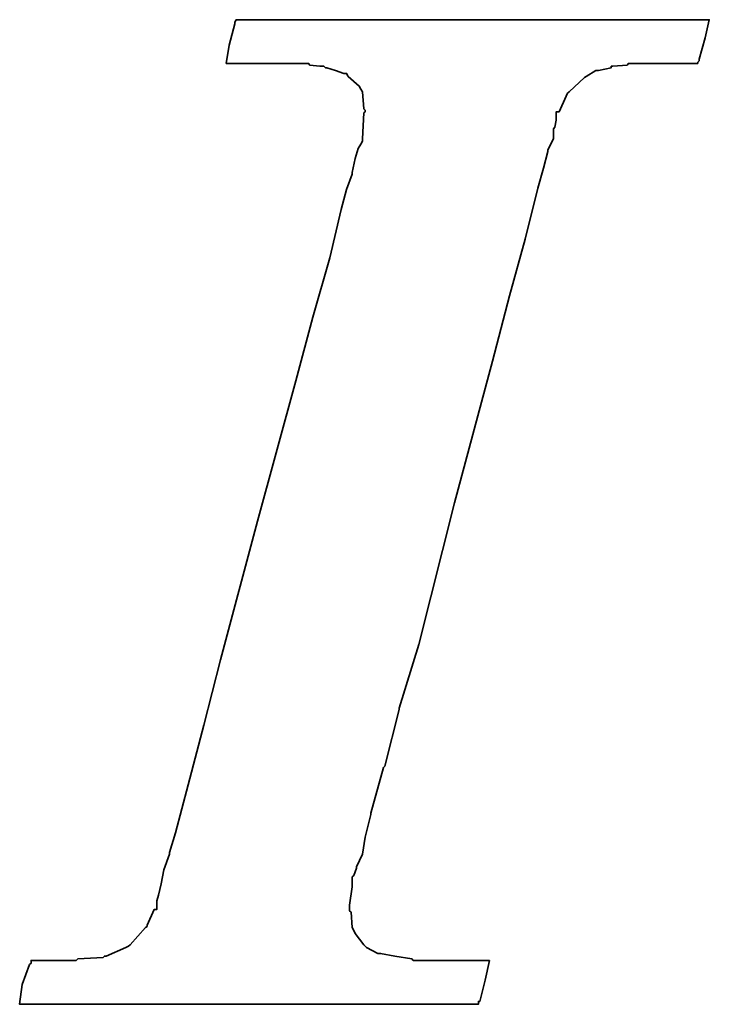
# Model space of a CAD drawing. Extents: x 629 to 797, y 78 to 153.
# Tile 30 of 48: x 764.22 to 765.48, y 112.15 to 113.95. Entities that reach past the tile are written whole.
import ezdxf

# ---------------------------------------------------------------- set-up
doc = ezdxf.new("R2010")
doc.units = 0
doc.header["$LTSCALE"] = 2
doc.header["$MEASUREMENT"] = 0
doc.layers.add('DIM', color=4, linetype='CONTINUOUS')
doc.layers.add('layer 1', color=7, linetype='CONTINUOUS')

# ---------------------------------------------------------------- blocks, each defined once
blk = doc.blocks.new('TBI MOTION logo(完整正式版)')
at = {"layer": 'layer 1', "color": 22, "lineweight": 35}
blk.add_open_spline([(-40.59125, -7.94375), (-40.59125, -7.94375), (-40.97375, -7.94375), (-40.97375, -7.94375), (-40.97375, -7.94375), (-40.97375, -7.94375), (-41.38125, -7.94375), (-41.38125, -7.94375), (-41.38125, -7.94375), (-41.38125, -7.94375), (-41.54875, -7.94375), (-41.54875, -7.94375), (-41.54875, -7.94375), (-41.54875, -7.94375), (-41.59875, -7.94375), (-41.59875, -7.94375), (-41.59875, -7.94375), (-41.59875, -7.94375), (-41.88375, -7.94375), (-41.88375, -7.94375), (-41.88375, -7.94375), (-41.88375, -7.94375), (-41.90875, -7.91875), (-41.90875, -7.91875), (-41.90875, -7.91875), (-41.90875, -7.91875), (-42.19875, -7.87125), (-42.19875, -7.87125), (-42.19875, -7.87125), (-42.19875, -7.87125), (-42.43875, -7.82375), (-42.43875, -7.82375), (-42.43875, -7.82375), (-42.43875, -7.82375), (-42.45875, -7.82375), (-42.45875, -7.82375), (-42.45875, -7.82375), (-42.45875, -7.82375), (-42.48625, -7.82375), (-42.48625, -7.82375), (-42.48625, -7.82375), (-42.48625, -7.82375), (-42.67625, -7.72375), (-42.67625, -7.72375), (-42.67625, -7.72375), (-42.67625, -7.72375), (-42.70125, -7.70375), (-42.70125, -7.70375), (-42.70125, -7.70375), (-42.70125, -7.70375), (-42.72375, -7.67875), (-42.72375, -7.67875), (-42.72375, -7.67875), (-42.72375, -7.67875), (-42.86875, -7.48875), (-42.86875, -7.48875), (-42.86875, -7.48875), (-42.86875, -7.48875), (-42.89375, -7.43875), (-42.89375, -7.43875), (-42.89375, -7.43875), (-42.89375, -7.43875), (-42.91875, -7.38875), (-42.91875, -7.38875), (-42.91875, -7.38875), (-42.91875, -7.38875), (-42.93875, -7.12875), (-42.93875, -7.12875), (-42.93875, -7.12875), (-42.93875, -7.12875), (-42.96375, -7.10375), (-42.96375, -7.10375), (-42.96375, -7.10375), (-42.96375, -7.10375), (-42.96375, -7.05375), (-42.96375, -7.05375), (-42.96375, -7.05375), (-42.96375, -7.05375), (-42.96375, -7.00875), (-42.96375, -7.00875), (-42.96375, -7.00875), (-42.96375, -7.00875), (-42.91875, -6.69625), (-42.91875, -6.69625), (-42.91875, -6.69625), (-42.91875, -6.69625), (-42.91875, -6.62375), (-42.91875, -6.62375), (-42.91875, -6.62375), (-42.91875, -6.62375), (-42.91875, -6.59625), (-42.91875, -6.59625), (-42.91875, -6.59625), (-42.91875, -6.59625), (-42.91875, -6.57375), (-42.91875, -6.57375), (-42.91875, -6.57375), (-42.91875, -6.57375), (-42.91875, -6.52875), (-42.91875, -6.52875), (-42.91875, -6.52875), (-42.91875, -6.52875), (-42.89375, -6.50375), (-42.89375, -6.50375), (-42.89375, -6.50375), (-42.89375, -6.50375), (-42.84375, -6.38375), (-42.84375, -6.38375), (-42.84375, -6.38375), (-42.84375, -6.38375), (-42.84375, -6.35875), (-42.84375, -6.35875), (-42.84375, -6.35875), (-42.84375, -6.35875), (-42.74625, -6.14375), (-42.74625, -6.14375), (-42.74625, -6.14375), (-42.74625, -6.14375), (-42.70125, -5.85375), (-42.70125, -5.85375), (-42.70125, -5.85375), (-42.70125, -5.85375), (-42.60375, -5.47125), (-42.60375, -5.47125), (-42.60375, -5.47125), (-42.60375, -5.47125), (-42.60375, -5.44875), (-42.60375, -5.44875), (-42.60375, -5.44875), (-42.60375, -5.44875), (-42.38875, -4.67875), (-42.38875, -4.67875), (-42.38875, -4.67875), (-42.38875, -4.67875), (-42.36375, -4.65375), (-42.36375, -4.65375), (-42.36375, -4.65375), (-42.36375, -4.65375), (-42.12375, -3.69625), (-42.12375, -3.69625), (-42.12375, -3.69625), (-42.12375, -3.69625), (-42.12375, -3.67374), (-42.12375, -3.67374), (-42.12375, -3.67374), (-42.12375, -3.67374), (-41.78875, -2.59374), (-41.78875, -2.59374), (-41.78875, -2.59374), (-41.78875, -2.59374), (-41.18875, -0.19375), (-41.18875, -0.19375), (-41.18875, -0.19375), (-41.18875, -0.19375), (-40.54375, 2.20624), (-40.54375, 2.20624), (-40.54375, 2.20624), (-40.54375, 2.20624), (-40.25375, 3.30875), (-40.25375, 3.30875), (-40.25375, 3.30875), (-40.25375, 3.30875), (-39.98875, 4.27125), (-39.98875, 4.27125), (-39.98875, 4.27125), (-39.98875, 4.27125), (-39.77375, 5.13125), (-39.77375, 5.13125), (-39.77375, 5.13125), (-39.77375, 5.13125), (-39.67875, 5.47125), (-39.67875, 5.47125), (-39.67875, 5.47125), (-39.67875, 5.47125), (-39.60375, 5.75625), (-39.60375, 5.75625), (-39.60375, 5.75625), (-39.60375, 5.75625), (-39.60375, 5.78125), (-39.60375, 5.78125), (-39.60375, 5.78125), (-39.60375, 5.78125), (-39.50875, 5.97125), (-39.50875, 5.97125), (-39.50875, 5.97125), (-39.50875, 5.97125), (-39.50875, 6.13875), (-39.50875, 6.13875), (-39.50875, 6.13875), (-39.50875, 6.13875), (-39.48625, 6.16625), (-39.48625, 6.16625), (-39.48625, 6.16625), (-39.48625, 6.16625), (-39.46125, 6.28625), (-39.46125, 6.28625), (-39.46125, 6.28625), (-39.46125, 6.28625), (-39.46125, 6.42625), (-39.46125, 6.42625), (-39.46125, 6.42625), (-39.46125, 6.42625), (-39.41375, 6.42625), (-39.41375, 6.42625), (-39.41375, 6.42625), (-39.41375, 6.42625), (-39.29375, 6.69125), (-39.29375, 6.69125), (-39.29375, 6.69125), (-39.29375, 6.69125), (-39.26875, 6.74125), (-39.26875, 6.74125), (-39.26875, 6.74125), (-39.26875, 6.74125), (-39.24375, 6.76625), (-39.24375, 6.76625), (-39.24375, 6.76625), (-39.24375, 6.76625), (-38.98375, 7.00624), (-38.98375, 7.00624), (-38.98375, 7.00624), (-38.98375, 7.00624), (-38.95625, 7.02624), (-38.95625, 7.02624), (-38.95625, 7.02624), (-38.95625, 7.02624), (-38.78875, 7.12624), (-38.78875, 7.12624), (-38.78875, 7.12624), (-38.78875, 7.12624), (-38.76375, 7.12624), (-38.76375, 7.12624), (-38.76375, 7.12624), (-38.76375, 7.12624), (-38.74375, 7.12624), (-38.74375, 7.12624), (-38.74375, 7.12624), (-38.74375, 7.12624), (-38.52875, 7.17125), (-38.52875, 7.17125), (-38.52875, 7.17125), (-38.52875, 7.17125), (-38.52875, 7.19624), (-38.52875, 7.19624), (-38.52875, 7.19624), (-38.52875, 7.19624), (-38.50375, 7.19624), (-38.50375, 7.19624), (-38.50375, 7.19624), (-38.50375, 7.19624), (-38.26125, 7.21875), (-38.26125, 7.21875), (-38.26125, 7.21875), (-38.26125, 7.21875), (-38.23875, 7.24624), (-38.23875, 7.24624), (-38.23875, 7.24624), (-38.23875, 7.24624), (-38.21625, 7.24624), (-38.21625, 7.24624), (-38.21625, 7.24624), (-38.21625, 7.24624), (-38.18875, 7.24624), (-38.18875, 7.24624), (-38.18875, 7.24624), (-38.18875, 7.24624), (-37.90375, 7.24624), (-37.90375, 7.24624), (-37.90375, 7.24624), (-37.90375, 7.24624), (-37.85375, 7.24624), (-37.85375, 7.24624), (-37.85375, 7.24624), (-37.85375, 7.24624), (-37.75875, 7.24624), (-37.75875, 7.24624), (-37.75875, 7.24624), (-37.75875, 7.24624), (-37.42375, 7.24624), (-37.42375, 7.24624), (-37.42375, 7.24624), (-37.42375, 7.24624), (-37.08875, 7.24624), (-37.08875, 7.24624), (-37.08875, 7.24624), (-37.08875, 7.24624), (-37.06375, 7.24624), (-37.06375, 7.24624), (-37.06375, 7.24624), (-37.06375, 7.24624), (-37.06375, 7.26624), (-37.06375, 7.26624), (-37.06375, 7.26624), (-37.06375, 7.26624), (-37.03875, 7.29125), (-37.03875, 7.29125), (-37.03875, 7.29125), (-37.03875, 7.29125), (-37.03875, 7.31625), (-37.03875, 7.31625), (-37.03875, 7.31625), (-37.03875, 7.31625), (-36.94125, 7.67625), (-36.94125, 7.67625), (-36.94125, 7.67625), (-36.94125, 7.67625), (-36.86875, 7.98625), (-36.86875, 7.98625), (-36.86875, 7.98625), (-36.86875, 7.98625), (-36.98875, 7.98625), (-36.98875, 7.98625), (-36.98875, 7.98625), (-36.98875, 7.98625), (-37.42375, 7.98625), (-37.42375, 7.98625), (-37.42375, 7.98625), (-37.42375, 7.98625), (-37.94875, 7.98625), (-37.94875, 7.98625), (-37.94875, 7.98625), (-37.94875, 7.98625), (-38.57375, 7.98625), (-38.57375, 7.98625), (-38.57375, 7.98625), (-38.57375, 7.98625), (-39.29375, 7.98625), (-39.29375, 7.98625), (-39.29375, 7.98625), (-39.29375, 7.98625), (-40.82875, 7.98625), (-40.82875, 7.98625), (-40.82875, 7.98625), (-40.82875, 7.98625), (-42.36375, 7.98625), (-42.36375, 7.98625), (-42.36375, 7.98625), (-42.36375, 7.98625), (-43.08375, 7.98625), (-43.08375, 7.98625), (-43.08375, 7.98625), (-43.08375, 7.98625), (-43.70875, 7.98625), (-43.70875, 7.98625), (-43.70875, 7.98625), (-43.70875, 7.98625), (-44.23375, 7.98625), (-44.23375, 7.98625), (-44.23375, 7.98625), (-44.23375, 7.98625), (-44.66875, 7.98625), (-44.66875, 7.98625), (-44.66875, 7.98625), (-44.66875, 7.98625), (-44.88375, 7.98625), (-44.88375, 7.98625), (-44.88375, 7.98625), (-44.88375, 7.98625), (-44.90875, 7.94125), (-44.90875, 7.94125), (-44.90875, 7.94125), (-44.90875, 7.94125), (-44.90875, 7.91625), (-44.90875, 7.91625), (-44.90875, 7.91625), (-44.90875, 7.91625), (-45.00375, 7.55625), (-45.00375, 7.55625), (-45.00375, 7.55625), (-45.00375, 7.55625), (-45.05375, 7.24624), (-45.05375, 7.24624), (-45.05375, 7.24624), (-45.05375, 7.24624), (-44.61875, 7.24624), (-44.61875, 7.24624), (-44.61875, 7.24624), (-44.61875, 7.24624), (-44.11375, 7.24624), (-44.11375, 7.24624), (-44.11375, 7.24624), (-44.11375, 7.24624), (-43.99375, 7.24624), (-43.99375, 7.24624), (-43.99375, 7.24624), (-43.99375, 7.24624), (-43.94625, 7.24624), (-43.94625, 7.24624), (-43.94625, 7.24624), (-43.94625, 7.24624), (-43.92374, 7.24624), (-43.92374, 7.24624), (-43.92374, 7.24624), (-43.92374, 7.24624), (-43.65875, 7.24624), (-43.65875, 7.24624), (-43.65875, 7.24624), (-43.65875, 7.24624), (-43.63875, 7.21875), (-43.63875, 7.21875), (-43.63875, 7.21875), (-43.63875, 7.21875), (-43.46875, 7.19624), (-43.46875, 7.19624), (-43.46875, 7.19624), (-43.46875, 7.19624), (-43.39875, 7.19624), (-43.39875, 7.19624), (-43.39875, 7.19624), (-43.39875, 7.19624), (-43.37125, 7.17125), (-43.37125, 7.17125), (-43.37125, 7.17125), (-43.37125, 7.17125), (-43.34875, 7.17125), (-43.34875, 7.17125), (-43.34875, 7.17125), (-43.34875, 7.17125), (-43.20375, 7.12624), (-43.20375, 7.12624), (-43.20375, 7.12624), (-43.20375, 7.12624), (-43.05875, 7.07624), (-43.05875, 7.07624), (-43.05875, 7.07624), (-43.05875, 7.07624), (-43.01375, 7.07624), (-43.01375, 7.07624), (-43.01375, 7.07624), (-43.01375, 7.07624), (-42.98875, 7.02624), (-42.98875, 7.02624), (-42.98875, 7.02624), (-42.98875, 7.02624), (-42.79875, 6.86125), (-42.79875, 6.86125), (-42.79875, 6.86125), (-42.79875, 6.86125), (-42.77375, 6.81125), (-42.77375, 6.81125), (-42.77375, 6.81125), (-42.77375, 6.81125), (-42.74625, 6.76625), (-42.74625, 6.76625), (-42.74625, 6.76625), (-42.74625, 6.76625), (-42.72375, 6.47625), (-42.72375, 6.47625), (-42.72375, 6.47625), (-42.72375, 6.47625), (-42.70125, 6.45124), (-42.70125, 6.45124), (-42.70125, 6.45124), (-42.70125, 6.45124), (-42.70125, 6.42625), (-42.70125, 6.42625), (-42.70125, 6.42625), (-42.70125, 6.42625), (-42.72375, 6.40625), (-42.72375, 6.40625), (-42.72375, 6.40625), (-42.72375, 6.40625), (-42.74625, 5.97125), (-42.74625, 5.97125), (-42.74625, 5.97125), (-42.74625, 5.97125), (-42.74625, 5.94625), (-42.74625, 5.94625), (-42.74625, 5.94625), (-42.74625, 5.94625), (-42.74625, 5.92625), (-42.74625, 5.92625), (-42.74625, 5.92625), (-42.74625, 5.92625), (-42.77375, 5.87625), (-42.77375, 5.87625), (-42.77375, 5.87625), (-42.77375, 5.87625), (-42.81875, 5.80625), (-42.81875, 5.80625), (-42.81875, 5.80625), (-42.81875, 5.80625), (-42.86875, 5.63625), (-42.86875, 5.63625), (-42.86875, 5.63625), (-42.86875, 5.63625), (-42.91875, 5.39625), (-42.91875, 5.39625), (-42.91875, 5.39625), (-42.91875, 5.39625), (-42.91875, 5.37124), (-42.91875, 5.37124), (-42.91875, 5.37124), (-42.91875, 5.37124), (-43.01375, 5.10874), (-43.01375, 5.10874), (-43.01375, 5.10874), (-43.01375, 5.10874), (-43.10875, 4.77124), (-43.10875, 4.77124), (-43.10875, 4.77124), (-43.10875, 4.77124), (-43.29875, 3.95625), (-43.29875, 3.95625), (-43.29875, 3.95625), (-43.29875, 3.95625), (-43.58875, 2.95125), (-43.58875, 2.95125), (-43.58875, 2.95125), (-43.58875, 2.95125), (-43.87375, 1.87125), (-43.87375, 1.87125), (-43.87375, 1.87125), (-43.87375, 1.87125), (-44.52625, -0.50374), (-44.52625, -0.50374), (-44.52625, -0.50374), (-44.52625, -0.50374), (-45.14875, -2.85375), (-45.14875, -2.85375), (-45.14875, -2.85375), (-45.14875, -2.85375), (-45.43375, -3.95875), (-45.43375, -3.95875), (-45.43375, -3.95875), (-45.43375, -3.95875), (-45.69875, -4.96875), (-45.69875, -4.96875), (-45.69875, -4.96875), (-45.69875, -4.96875), (-45.91375, -5.78375), (-45.91375, -5.78375), (-45.91375, -5.78375), (-45.91375, -5.78375), (-46.01375, -6.11875), (-46.01375, -6.11875), (-46.01375, -6.11875), (-46.01375, -6.11875), (-46.01375, -6.14375), (-46.01375, -6.14375), (-46.01375, -6.14375), (-46.01375, -6.14375), (-46.10875, -6.40875), (-46.10875, -6.40875), (-46.10875, -6.40875), (-46.10875, -6.40875), (-46.15375, -6.64875), (-46.15375, -6.64875), (-46.15375, -6.64875), (-46.15375, -6.64875), (-46.20375, -6.83875), (-46.20375, -6.83875), (-46.20375, -6.83875), (-46.20375, -6.83875), (-46.22875, -6.93375), (-46.22875, -6.93375), (-46.22875, -6.93375), (-46.22875, -6.93375), (-46.22875, -7.07875), (-46.22875, -7.07875), (-46.22875, -7.07875), (-46.22875, -7.07875), (-46.27375, -7.07875), (-46.27375, -7.07875), (-46.27375, -7.07875), (-46.27375, -7.07875), (-46.39375, -7.34375), (-46.39375, -7.34375), (-46.39375, -7.34375), (-46.39375, -7.34375), (-46.39375, -7.36875), (-46.39375, -7.36875), (-46.39375, -7.36875), (-46.39375, -7.36875), (-46.42125, -7.38875), (-46.42125, -7.38875), (-46.42125, -7.38875), (-46.42125, -7.38875), (-46.68375, -7.67875), (-46.68375, -7.67875), (-46.68375, -7.67875), (-46.68375, -7.67875), (-46.70875, -7.70375), (-46.70875, -7.70375), (-46.70875, -7.70375), (-46.70875, -7.70375), (-46.75375, -7.72375), (-46.75375, -7.72375), (-46.75375, -7.72375), (-46.75375, -7.72375), (-47.08875, -7.87125), (-47.08875, -7.87125), (-47.08875, -7.87125), (-47.08875, -7.87125), (-47.11625, -7.87125), (-47.11625, -7.87125), (-47.11625, -7.87125), (-47.11625, -7.87125), (-47.13875, -7.89375), (-47.13875, -7.89375), (-47.13875, -7.89375), (-47.13875, -7.89375), (-47.56875, -7.91875), (-47.56875, -7.91875), (-47.56875, -7.91875), (-47.56875, -7.91875), (-47.59625, -7.94375), (-47.59625, -7.94375), (-47.59625, -7.94375), (-47.59625, -7.94375), (-47.64375, -7.94375), (-47.64375, -7.94375), (-47.64375, -7.94375), (-47.64375, -7.94375), (-47.73625, -7.94375), (-47.73625, -7.94375), (-47.73625, -7.94375), (-47.73625, -7.94375), (-48.07375, -7.94375), (-48.07375, -7.94375), (-48.07375, -7.94375), (-48.07375, -7.94375), (-48.36125, -7.94375), (-48.36125, -7.94375), (-48.36125, -7.94375), (-48.36125, -7.94375), (-48.36125, -7.96625), (-48.36125, -7.96625), (-48.36125, -7.96625), (-48.36125, -7.96625), (-48.36125, -7.99125), (-48.36125, -7.99125), (-48.36125, -7.99125), (-48.36125, -7.99125), (-48.38875, -8.01375), (-48.38875, -8.01375), (-48.38875, -8.01375), (-48.38875, -8.01375), (-48.50875, -8.34875), (-48.50875, -8.34875), (-48.50875, -8.34875), (-48.50875, -8.34875), (-48.55375, -8.68625), (-48.55375, -8.68625), (-48.55375, -8.68625), (-48.55375, -8.68625), (-48.45875, -8.68625), (-48.45875, -8.68625), (-48.45875, -8.68625), (-48.45875, -8.68625), (-48.07375, -8.68625), (-48.07375, -8.68625), (-48.07375, -8.68625), (-48.07375, -8.68625), (-47.52375, -8.68625), (-47.52375, -8.68625), (-47.52375, -8.68625), (-47.52375, -8.68625), (-46.92375, -8.68625), (-46.92375, -8.68625), (-46.92375, -8.68625), (-46.92375, -8.68625), (-46.25375, -8.68625), (-46.25375, -8.68625), (-46.25375, -8.68625), (-46.25375, -8.68625), (-46.20375, -8.68625), (-46.20375, -8.68625), (-46.20375, -8.68625), (-46.20375, -8.68625), (-44.71375, -8.68625), (-44.71375, -8.68625), (-44.71375, -8.68625), (-44.71375, -8.68625), (-43.22875, -8.68625), (-43.22875, -8.68625), (-43.22875, -8.68625), (-43.22875, -8.68625), (-42.55875, -8.68625), (-42.55875, -8.68625), (-42.55875, -8.68625), (-42.55875, -8.68625), (-42.50875, -8.68625), (-42.50875, -8.68625), (-42.50875, -8.68625), (-42.50875, -8.68625), (-41.93375, -8.68625), (-41.93375, -8.68625), (-41.93375, -8.68625), (-41.93375, -8.68625), (-41.38125, -8.68625), (-41.38125, -8.68625), (-41.38125, -8.68625), (-41.38125, -8.68625), (-40.97375, -8.68625), (-40.97375, -8.68625), (-40.97375, -8.68625), (-40.97375, -8.68625), (-40.78125, -8.68625), (-40.78125, -8.68625), (-40.78125, -8.68625), (-40.78125, -8.68625), (-40.78125, -8.63875), (-40.78125, -8.63875), (-40.78125, -8.63875), (-40.78125, -8.63875), (-40.75875, -8.63875), (-40.75875, -8.63875), (-40.75875, -8.63875), (-40.75875, -8.63875), (-40.66375, -8.27875), (-40.66375, -8.27875), (-40.66375, -8.27875), (-40.66375, -8.27875), (-40.59125, -7.94375), (-40.59125, -7.94375)], degree=3, knots=[0, 0, 0, 0, 0.00558659, 0.00558659, 0.00558659, 0.00558659, 0.01117318, 0.01117318, 0.01117318, 0.01117318, 0.01675978, 0.01675978, 0.01675978, 0.01675978, 0.02234637, 0.02234637, 0.02234637, 0.02234637, 0.02793296, 0.02793296, 0.02793296, 0.02793296, 0.03351955, 0.03351955, 0.03351955, 0.03351955, 0.03910615, 0.03910615, 0.03910615, 0.03910615, 0.04469274, 0.04469274, 0.04469274, 0.04469274, 0.05027933, 0.05027933, 0.05027933, 0.05027933, 0.05586592, 0.05586592, 0.05586592, 0.05586592, 0.06145251, 0.06145251, 0.06145251, 0.06145251, 0.06703911, 0.06703911, 0.06703911, 0.06703911, 0.0726257, 0.0726257, 0.0726257, 0.0726257, 0.07821229, 0.07821229, 0.07821229, 0.07821229, 0.08379888, 0.08379888, 0.08379888, 0.08379888, 0.08938547, 0.08938547, 0.08938547, 0.08938547, 0.09497207, 0.09497207, 0.09497207, 0.09497207, 0.10055866, 0.10055866, 0.10055866, 0.10055866, 0.10614525, 0.10614525, 0.10614525, 0.10614525, 0.11173184, 0.11173184, 0.11173184, 0.11173184, 0.11731844, 0.11731844, 0.11731844, 0.11731844, 0.12290503, 0.12290503, 0.12290503, 0.12290503, 0.12849162, 0.12849162, 0.12849162, 0.12849162, 0.13407821, 0.13407821, 0.13407821, 0.13407821, 0.1396648, 0.1396648, 0.1396648, 0.1396648, 0.1452514, 0.1452514, 0.1452514, 0.1452514, 0.15083799, 0.15083799, 0.15083799, 0.15083799, 0.15642458, 0.15642458, 0.15642458, 0.15642458, 0.16201117, 0.16201117, 0.16201117, 0.16201117, 0.16759777, 0.16759777, 0.16759777, 0.16759777, 0.17318436, 0.17318436, 0.17318436, 0.17318436, 0.17877095, 0.17877095, 0.17877095, 0.17877095, 0.18435754, 0.18435754, 0.18435754, 0.18435754, 0.18994413, 0.18994413, 0.18994413, 0.18994413, 0.19553073, 0.19553073, 0.19553073, 0.19553073, 0.20111732, 0.20111732, 0.20111732, 0.20111732, 0.20670391, 0.20670391, 0.20670391, 0.20670391, 0.2122905, 0.2122905, 0.2122905, 0.2122905, 0.21787709, 0.21787709, 0.21787709, 0.21787709, 0.22346369, 0.22346369, 0.22346369, 0.22346369, 0.22905028, 0.22905028, 0.22905028, 0.22905028, 0.23463687, 0.23463687, 0.23463687, 0.23463687, 0.24022346, 0.24022346, 0.24022346, 0.24022346, 0.24581006, 0.24581006, 0.24581006, 0.24581006, 0.25139665, 0.25139665, 0.25139665, 0.25139665, 0.25698324, 0.25698324, 0.25698324, 0.25698324, 0.26256983, 0.26256983, 0.26256983, 0.26256983, 0.26815642, 0.26815642, 0.26815642, 0.26815642, 0.27374302, 0.27374302, 0.27374302, 0.27374302, 0.27932961, 0.27932961, 0.27932961, 0.27932961, 0.2849162, 0.2849162, 0.2849162, 0.2849162, 0.29050279, 0.29050279, 0.29050279, 0.29050279, 0.29608939, 0.29608939, 0.29608939, 0.29608939, 0.30167598, 0.30167598, 0.30167598, 0.30167598, 0.30726257, 0.30726257, 0.30726257, 0.30726257, 0.31284916, 0.31284916, 0.31284916, 0.31284916, 0.31843575, 0.31843575, 0.31843575, 0.31843575, 0.32402235, 0.32402235, 0.32402235, 0.32402235, 0.32960894, 0.32960894, 0.32960894, 0.32960894, 0.33519553, 0.33519553, 0.33519553, 0.33519553, 0.34078212, 0.34078212, 0.34078212, 0.34078212, 0.34636872, 0.34636872, 0.34636872, 0.34636872, 0.35195531, 0.35195531, 0.35195531, 0.35195531, 0.3575419, 0.3575419, 0.3575419, 0.3575419, 0.36312849, 0.36312849, 0.36312849, 0.36312849, 0.36871508, 0.36871508, 0.36871508, 0.36871508, 0.37430168, 0.37430168, 0.37430168, 0.37430168, 0.37988827, 0.37988827, 0.37988827, 0.37988827, 0.38547486, 0.38547486, 0.38547486, 0.38547486, 0.39106145, 0.39106145, 0.39106145, 0.39106145, 0.39664804, 0.39664804, 0.39664804, 0.39664804, 0.40223464, 0.40223464, 0.40223464, 0.40223464, 0.40782123, 0.40782123, 0.40782123, 0.40782123, 0.41340782, 0.41340782, 0.41340782, 0.41340782, 0.41899441, 0.41899441, 0.41899441, 0.41899441, 0.42458101, 0.42458101, 0.42458101, 0.42458101, 0.4301676, 0.4301676, 0.4301676, 0.4301676, 0.43575419, 0.43575419, 0.43575419, 0.43575419, 0.44134078, 0.44134078, 0.44134078, 0.44134078, 0.44692737, 0.44692737, 0.44692737, 0.44692737, 0.45251397, 0.45251397, 0.45251397, 0.45251397, 0.45810056, 0.45810056, 0.45810056, 0.45810056, 0.46368715, 0.46368715, 0.46368715, 0.46368715, 0.46927374, 0.46927374, 0.46927374, 0.46927374, 0.47486034, 0.47486034, 0.47486034, 0.47486034, 0.48044693, 0.48044693, 0.48044693, 0.48044693, 0.48603352, 0.48603352, 0.48603352, 0.48603352, 0.49162011, 0.49162011, 0.49162011, 0.49162011, 0.4972067, 0.4972067, 0.4972067, 0.4972067, 0.5027933, 0.5027933, 0.5027933, 0.5027933, 0.50837989, 0.50837989, 0.50837989, 0.50837989, 0.51396648, 0.51396648, 0.51396648, 0.51396648, 0.51955307, 0.51955307, 0.51955307, 0.51955307, 0.52513966, 0.52513966, 0.52513966, 0.52513966, 0.53072626, 0.53072626, 0.53072626, 0.53072626, 0.53631285, 0.53631285, 0.53631285, 0.53631285, 0.54189944, 0.54189944, 0.54189944, 0.54189944, 0.54748603, 0.54748603, 0.54748603, 0.54748603, 0.55307263, 0.55307263, 0.55307263, 0.55307263, 0.55865922, 0.55865922, 0.55865922, 0.55865922, 0.56424581, 0.56424581, 0.56424581, 0.56424581, 0.5698324, 0.5698324, 0.5698324, 0.5698324, 0.57541899, 0.57541899, 0.57541899, 0.57541899, 0.58100559, 0.58100559, 0.58100559, 0.58100559, 0.58659218, 0.58659218, 0.58659218, 0.58659218, 0.59217877, 0.59217877, 0.59217877, 0.59217877, 0.59776536, 0.59776536, 0.59776536, 0.59776536, 0.60335196, 0.60335196, 0.60335196, 0.60335196, 0.60893855, 0.60893855, 0.60893855, 0.60893855, 0.61452514, 0.61452514, 0.61452514, 0.61452514, 0.62011173, 0.62011173, 0.62011173, 0.62011173, 0.62569832, 0.62569832, 0.62569832, 0.62569832, 0.63128492, 0.63128492, 0.63128492, 0.63128492, 0.63687151, 0.63687151, 0.63687151, 0.63687151, 0.6424581, 0.6424581, 0.6424581, 0.6424581, 0.64804469, 0.64804469, 0.64804469, 0.64804469, 0.65363128, 0.65363128, 0.65363128, 0.65363128, 0.65921788, 0.65921788, 0.65921788, 0.65921788, 0.66480447, 0.66480447, 0.66480447, 0.66480447, 0.67039106, 0.67039106, 0.67039106, 0.67039106, 0.67597765, 0.67597765, 0.67597765, 0.67597765, 0.68156425, 0.68156425, 0.68156425, 0.68156425, 0.68715084, 0.68715084, 0.68715084, 0.68715084, 0.69273743, 0.69273743, 0.69273743, 0.69273743, 0.69832402, 0.69832402, 0.69832402, 0.69832402, 0.70391061, 0.70391061, 0.70391061, 0.70391061, 0.70949721, 0.70949721, 0.70949721, 0.70949721, 0.7150838, 0.7150838, 0.7150838, 0.7150838, 0.72067039, 0.72067039, 0.72067039, 0.72067039, 0.72625698, 0.72625698, 0.72625698, 0.72625698, 0.73184358, 0.73184358, 0.73184358, 0.73184358, 0.73743017, 0.73743017, 0.73743017, 0.73743017, 0.74301676, 0.74301676, 0.74301676, 0.74301676, 0.74860335, 0.74860335, 0.74860335, 0.74860335, 0.75418994, 0.75418994, 0.75418994, 0.75418994, 0.75977654, 0.75977654, 0.75977654, 0.75977654, 0.76536313, 0.76536313, 0.76536313, 0.76536313, 0.77094972, 0.77094972, 0.77094972, 0.77094972, 0.77653631, 0.77653631, 0.77653631, 0.77653631, 0.78212291, 0.78212291, 0.78212291, 0.78212291, 0.7877095, 0.7877095, 0.7877095, 0.7877095, 0.79329609, 0.79329609, 0.79329609, 0.79329609, 0.79888268, 0.79888268, 0.79888268, 0.79888268, 0.80446927, 0.80446927, 0.80446927, 0.80446927, 0.81005587, 0.81005587, 0.81005587, 0.81005587, 0.81564246, 0.81564246, 0.81564246, 0.81564246, 0.82122905, 0.82122905, 0.82122905, 0.82122905, 0.82681564, 0.82681564, 0.82681564, 0.82681564, 0.83240223, 0.83240223, 0.83240223, 0.83240223, 0.83798883, 0.83798883, 0.83798883, 0.83798883, 0.84357542, 0.84357542, 0.84357542, 0.84357542, 0.84916201, 0.84916201, 0.84916201, 0.84916201, 0.8547486, 0.8547486, 0.8547486, 0.8547486, 0.8603352, 0.8603352, 0.8603352, 0.8603352, 0.86592179, 0.86592179, 0.86592179, 0.86592179, 0.87150838, 0.87150838, 0.87150838, 0.87150838, 0.87709497, 0.87709497, 0.87709497, 0.87709497, 0.88268156, 0.88268156, 0.88268156, 0.88268156, 0.88826816, 0.88826816, 0.88826816, 0.88826816, 0.89385475, 0.89385475, 0.89385475, 0.89385475, 0.89944134, 0.89944134, 0.89944134, 0.89944134, 0.90502793, 0.90502793, 0.90502793, 0.90502793, 0.91061453, 0.91061453, 0.91061453, 0.91061453, 0.91620112, 0.91620112, 0.91620112, 0.91620112, 0.92178771, 0.92178771, 0.92178771, 0.92178771, 0.9273743, 0.9273743, 0.9273743, 0.9273743, 0.93296089, 0.93296089, 0.93296089, 0.93296089, 0.93854749, 0.93854749, 0.93854749, 0.93854749, 0.94413408, 0.94413408, 0.94413408, 0.94413408, 0.94972067, 0.94972067, 0.94972067, 0.94972067, 0.95530726, 0.95530726, 0.95530726, 0.95530726, 0.96089385, 0.96089385, 0.96089385, 0.96089385, 0.96648045, 0.96648045, 0.96648045, 0.96648045, 0.97206704, 0.97206704, 0.97206704, 0.97206704, 0.97765363, 0.97765363, 0.97765363, 0.97765363, 0.98324022, 0.98324022, 0.98324022, 0.98324022, 0.98882682, 0.98882682, 0.98882682, 0.98882682, 0.99441341, 0.99441341, 0.99441341, 0.99441341, 1, 1, 1, 1], dxfattribs=at)

msp = doc.modelspace()

# ---------------------------------------------------------------- block references
at = {"layer": 'DIM', "xscale": 0.1079999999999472, "yscale": 0.1079999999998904, "zscale": 0.108}
msp.add_blockref('TBI MOTION logo(完整正式版)', (769.465, 113.0889), dxfattribs=at)

doc.saveas('drawing.dxf')
